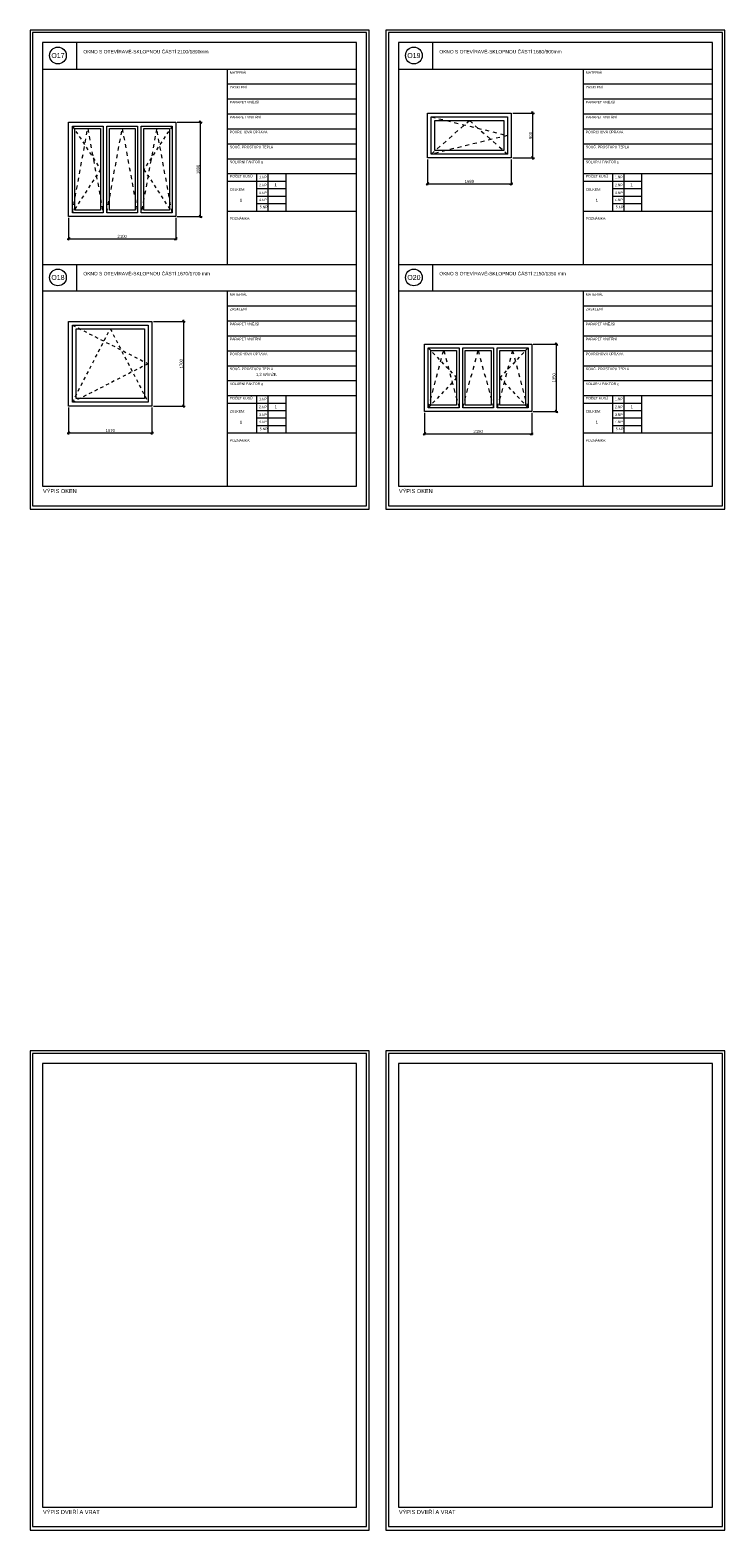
# Model space of a CAD drawing. Header units: millimetres. Extents: x 1370 to 200126, y -9734 to 86273.
# Tile 22 of 23: x 78655 to 92595, y 55972 to 86085. Entities that reach past the tile are written whole.
import ezdxf
from ezdxf.enums import TextEntityAlignment as Align

# ---------------------------------------------------------------- set-up
doc = ezdxf.new("R2010")
doc.units = ezdxf.units.MM
doc.linetypes.add('Čárka', pattern=[6.35, 3.175, -3.175])
doc.layers.get('0').update_dxf_attribs({"plot": 0})
doc.layers.add('000_NETISK', color=32, linetype='Continuous', lineweight=9, plot=False)
for name, color, linetype, lineweight in [('00_nove kce - slabe', 70, 'Continuous', 9), ('01_STAV_nove kce - slabe', 70, 'Continuous', 13), ('01_STAV_OKNA', 21, 'Continuous', 9), ('01_STAV_popis100', 4, 'Continuous', 13), ('AA_POPIS', 7, 'Continuous', 13)]:
    doc.layers.add(name, color=color, linetype=linetype, lineweight=lineweight)
doc.layers.add('_ozn.místnosti', color=7, linetype='Continuous')
doc.styles.add('5.0 M50', font='arial.ttf', dxfattribs={"height": 250})
doc.styles.add('KCA', font='arial.ttf')
doc.dimstyles.new('AS20', dxfattribs={"dimtxt": 60, "dimasz": 50, "dimexe": 30, "dimexo": 30, "dimgap": 20, "dimtad": 0, "dimdec": 0, "dimrnd": 5, "dimdsep": 46, "dimtxsty": 'KCA', "dimblk1": 'OBLIQUE', "dimblk2": 'OBLIQUE', "dimsah": 1, "dimcen": 100, "dimdle": 30, "dimclrd": 256, "dimclre": 256, "dimclrt": 256, "dimadec": 0, "dimazin": 0, "dimtfac": 0.8, "dimtdec": 0, "dimtix": 1, "dimtmove": 1, "dimatfit": 0, "dimldrblk": 'OPEN', "dimfxl": 1, "dimtvp": 0.8, "dimtolj": 1, "dimlwd": -1, "dimlwe": -1, "dimarcsym": 0})

# ---------------------------------------------------------------- blocks, each defined once
blk = doc.blocks.new('BUBL1')
at = {"color": 0}
blk.add_circle((0, 0), 150, dxfattribs=at)
at = {"color": 0, "style": 'KCA'}
blk.add_attdef('x', text='', height=100, dxfattribs=at).set_placement((0, 0), align=Align.MIDDLE_CENTER)
blk = doc.blocks.new('_OBLIQUE')
at = {"color": 0, "linetype": 'ByBlock'}
blk.add_line((-0.5, -0.5), (0.5, 0.5), dxfattribs=at)
blk = doc.blocks.new('*D301')
at = {"layer": '01_STAV_popis100', "transparency": 16777216}
for p, q in [((86569, 78397), (86569, 77948)), ((88719, 78397), (88719, 77948)), ((86539, 77978), (88749, 77978))]:
    blk.add_line(p, q, dxfattribs=at)
at = {"layer": 'Defpoints', "color": 0, "transparency": 16777216}
for p in [(86569, 78427), (88719, 78427), (88719, 77978)]:
    blk.add_point(p, dxfattribs=at)
at = {"layer": '01_STAV_popis100', "transparency": 16777216, "xscale": 50, "yscale": 50, "zscale": 50, "rotation": 180}
blk.add_blockref('_OBLIQUE', (86569, 77978), dxfattribs=at)
at = {"layer": '01_STAV_popis100', "transparency": 16777216, "xscale": 50, "yscale": 50, "zscale": 50}
blk.add_blockref('_OBLIQUE', (88719, 77978), dxfattribs=at)
at = {"layer": '01_STAV_popis100', "transparency": 16777216, "insert": (87644, 78027), "char_height": 60, "attachment_point": 5, "style": 'KCA'}
blk.add_mtext('\\A1;2150', dxfattribs=at)
blk = doc.blocks.new('_OPEN')
at = {"color": 0, "linetype": 'ByBlock'}
for p, q in [((-1, 0.17), (0, 0)), ((0, 0), (-1, -0.17)), ((0, 0), (-1, 0))]:
    blk.add_line(p, q, dxfattribs=at)
blk = doc.blocks.new('*D302')
at = {"layer": '01_STAV_popis100', "transparency": 16777216}
for p, q in [((89215, 78397), (89215, 79807)), ((88749, 79777), (89245, 79777)), ((88749, 78427), (89245, 78427))]:
    blk.add_line(p, q, dxfattribs=at)
at = {"layer": 'Defpoints', "color": 0, "transparency": 16777216}
for p in [(88719, 79777), (89215, 79777), (88719, 78427)]:
    blk.add_point(p, dxfattribs=at)
at = {"layer": '01_STAV_popis100', "transparency": 16777216, "xscale": 50, "yscale": 50, "zscale": 50}
for p, rotation in [((89215, 79777), 90), ((89215, 78427), 270)]:
    blk.add_blockref('_OBLIQUE', p, dxfattribs=dict(at, rotation=rotation))
at = {"layer": '01_STAV_popis100', "transparency": 16777216, "insert": (89165, 79102), "char_height": 60, "attachment_point": 5, "rotation": 90, "style": 'KCA'}
blk.add_mtext('\\A1;1350', dxfattribs=at)
blk = doc.blocks.new('*D305')
at = {"layer": '01_STAV_popis100', "transparency": 16777216}
for p, q in [((79429, 82312), (79429, 81863)), ((81579, 82312), (81579, 81863)), ((79399, 81893), (81609, 81893))]:
    blk.add_line(p, q, dxfattribs=at)
at = {"layer": 'Defpoints', "color": 0, "transparency": 16777216}
for p in [(79429, 82342), (81579, 82342), (81579, 81893)]:
    blk.add_point(p, dxfattribs=at)
at = {"layer": '01_STAV_popis100', "transparency": 16777216, "xscale": 50, "yscale": 50, "zscale": 50, "rotation": 180}
blk.add_blockref('_OBLIQUE', (79429, 81893), dxfattribs=at)
at = {"layer": '01_STAV_popis100', "transparency": 16777216, "xscale": 50, "yscale": 50, "zscale": 50}
blk.add_blockref('_OBLIQUE', (81579, 81893), dxfattribs=at)
at = {"layer": '01_STAV_popis100', "transparency": 16777216, "insert": (80504, 81942), "char_height": 60, "attachment_point": 5, "style": 'KCA'}
blk.add_mtext('\\A1;2100', dxfattribs=at)
blk = doc.blocks.new('*D306')
at = {"layer": '01_STAV_popis100', "transparency": 16777216}
for p, q in [((81609, 84232), (82105, 84232)), ((82075, 82312), (82075, 84262)), ((81609, 82342), (82105, 82342))]:
    blk.add_line(p, q, dxfattribs=at)
at = {"layer": 'Defpoints', "color": 0, "transparency": 16777216}
for p in [(81579, 84232), (82075, 84232), (81579, 82342)]:
    blk.add_point(p, dxfattribs=at)
at = {"layer": '01_STAV_popis100', "transparency": 16777216, "xscale": 50, "yscale": 50, "zscale": 50}
for p, rotation in [((82075, 84232), 90), ((82075, 82342), 270)]:
    blk.add_blockref('_OBLIQUE', p, dxfattribs=dict(at, rotation=rotation))
at = {"layer": '01_STAV_popis100', "transparency": 16777216, "insert": (82026, 83287), "char_height": 60, "attachment_point": 5, "rotation": 90, "style": 'KCA'}
blk.add_mtext('\\A1;1890', dxfattribs=at)
blk = doc.blocks.new('*D307')
at = {"layer": '01_STAV_popis100', "transparency": 16777216}
for p, q in [((86628, 83487), (86628, 82967)), ((88308, 83487), (88308, 82967)), ((86598, 82997), (88338, 82997))]:
    blk.add_line(p, q, dxfattribs=at)
at = {"layer": 'Defpoints', "color": 0, "transparency": 16777216}
for p in [(86628, 83517), (88308, 83517), (88308, 82997)]:
    blk.add_point(p, dxfattribs=at)
at = {"layer": '01_STAV_popis100', "transparency": 16777216, "xscale": 50, "yscale": 50, "zscale": 50, "rotation": 180}
blk.add_blockref('_OBLIQUE', (86628, 82997), dxfattribs=at)
at = {"layer": '01_STAV_popis100', "transparency": 16777216, "xscale": 50, "yscale": 50, "zscale": 50}
blk.add_blockref('_OBLIQUE', (88308, 82997), dxfattribs=at)
at = {"layer": '01_STAV_popis100', "transparency": 16777216, "insert": (87468, 83046), "char_height": 60, "attachment_point": 5, "style": 'KCA'}
blk.add_mtext('\\A1;1680', dxfattribs=at)
blk = doc.blocks.new('*D308')
at = {"layer": '01_STAV_popis100', "transparency": 16777216}
for p, q in [((88338, 84417), (88772, 84417)), ((88742, 83487), (88742, 84447)), ((88338, 83517), (88772, 83517))]:
    blk.add_line(p, q, dxfattribs=at)
at = {"layer": 'Defpoints', "color": 0, "transparency": 16777216}
for p in [(88308, 84417), (88742, 84417), (88308, 83517)]:
    blk.add_point(p, dxfattribs=at)
at = {"layer": '01_STAV_popis100', "transparency": 16777216, "xscale": 50, "yscale": 50, "zscale": 50}
for p, rotation in [((88742, 84417), 90), ((88742, 83517), 270)]:
    blk.add_blockref('_OBLIQUE', p, dxfattribs=dict(at, rotation=rotation))
at = {"layer": '01_STAV_popis100', "transparency": 16777216, "insert": (88693, 83967), "char_height": 60, "attachment_point": 5, "rotation": 90, "style": 'KCA'}
blk.add_mtext('\\A1;900', dxfattribs=at)
blk = doc.blocks.new('*D309')
at = {"layer": '01_STAV_popis100', "transparency": 16777216}
for p, q in [((79430, 78505), (79430, 77965)), ((81100, 78505), (81100, 77965)), ((79400, 77995), (81130, 77995))]:
    blk.add_line(p, q, dxfattribs=at)
at = {"layer": 'Defpoints', "color": 0, "transparency": 16777216}
for p in [(79430, 78535), (81100, 78535), (81100, 77995)]:
    blk.add_point(p, dxfattribs=at)
at = {"layer": '01_STAV_popis100', "transparency": 16777216, "xscale": 50, "yscale": 50, "zscale": 50, "rotation": 180}
blk.add_blockref('_OBLIQUE', (79430, 77995), dxfattribs=at)
at = {"layer": '01_STAV_popis100', "transparency": 16777216, "xscale": 50, "yscale": 50, "zscale": 50}
blk.add_blockref('_OBLIQUE', (81100, 77995), dxfattribs=at)
at = {"layer": '01_STAV_popis100', "transparency": 16777216, "insert": (80265, 78044), "char_height": 60, "attachment_point": 5, "style": 'KCA'}
blk.add_mtext('\\A1;1670', dxfattribs=at)
blk = doc.blocks.new('*D310')
at = {"layer": '01_STAV_popis100', "transparency": 16777216}
for p, q in [((81130, 80235), (81768, 80235)), ((81738, 78505), (81738, 80265)), ((81130, 78535), (81768, 78535))]:
    blk.add_line(p, q, dxfattribs=at)
at = {"layer": 'Defpoints', "color": 0, "transparency": 16777216}
for p in [(81100, 80235), (81738, 80235), (81100, 78535)]:
    blk.add_point(p, dxfattribs=at)
at = {"layer": '01_STAV_popis100', "transparency": 16777216, "xscale": 50, "yscale": 50, "zscale": 50}
for p, rotation in [((81738, 80235), 90), ((81738, 78535), 270)]:
    blk.add_blockref('_OBLIQUE', p, dxfattribs=dict(at, rotation=rotation))
at = {"layer": '01_STAV_popis100', "transparency": 16777216, "insert": (81689, 79385), "char_height": 60, "attachment_point": 5, "rotation": 90, "style": 'KCA'}
blk.add_mtext('\\A1;1700', dxfattribs=at)

msp = doc.modelspace()

# ---------------------------------------------------------------- linework, layer by layer
at = {"layer": '000_NETISK', "color": 7, "ltscale": 1000}
for points in [[(78655, 86084.8), (78655, 76467.7), (85455, 76467.7), (85455, 86084.8)], [(78655, 76467.7), (85455, 76467.7), (85455, 86084.8), (78655, 86084.8)], [(78705, 86034.8), (78705, 76535.3), (85405, 76535.3), (85405, 86034.8)], [(85795, 86084.8), (85795, 76467.7), (92595, 76467.7), (92595, 86084.8)], [(85795, 76467.7), (92595, 76467.7), (92595, 86084.8), (85795, 86084.8)], [(85845, 86034.8), (85845, 76535.3), (92545, 76535.3), (92545, 86034.8)], [(78655, 65588.9), (78655, 55971.7), (85455, 55971.7), (85455, 65588.9)], [(78655, 55971.7), (85455, 55971.7), (85455, 65588.9), (78655, 65588.9)], [(78705, 65538.9), (78705, 56039.3), (85405, 56039.3), (85405, 65538.9)], [(85795, 65588.9), (85795, 55971.7), (92595, 55971.7), (92595, 65588.9)], [(85795, 55971.7), (92595, 55971.7), (92595, 65588.9), (85795, 65588.9)], [(85845, 65538.9), (85845, 56039.3), (92545, 56039.3), (92545, 65538.9)]]:
    msp.add_lwpolyline(points, close=True, dxfattribs=at)
at = {"layer": '00_nove kce - slabe', "color": 7, "linetype": 'Čárka', "ltscale": 20}
for p, q in [((79504.8, 80160.5), (81024.8, 79385.5)), ((79504.8, 78610.5), (80264.8, 80085.5)), ((80264.8, 80085.5), (81024.8, 78610.5)), ((81024.8, 79385.5), (79504.8, 78610.5))]:
    msp.add_line(p, q, dxfattribs=at)
for points in [[(79504.4, 84156.8), (80071, 83286.8), (79504.4, 82416.8)], [(81504.4, 84156.8), (80937.7, 83286.8), (81504.4, 82416.8)], [(86644.4, 79701.8), (87211, 79101.8), (86644.4, 78501.8)], [(88644.4, 79701.8), (88077.7, 79101.8), (88644.4, 78501.8)]]:
    msp.add_lwpolyline(points, dxfattribs=at)
at = {"layer": '01_STAV_nove kce - slabe', "color": 7, "linetype": 'Čárka', "ltscale": 25}
for p, q in [((86703.3, 84342.2), (88233.3, 83967.2)), ((86703.3, 83592.2), (87468.3, 84267.2)), ((87468.3, 84267.2), (88233.3, 83592.2)), ((88233.3, 83967.2), (86703.3, 83592.2))]:
    msp.add_line(p, q, dxfattribs=at)
at = {"layer": '01_STAV_nove kce - slabe', "color": 7}
for p, q in [((79429.8, 80235.5), (81099.8, 80235.5)), ((79429.8, 78535.5), (79429.8, 80235.5)), ((81099.8, 80235.5), (81099.8, 78535.5)), ((81099.8, 78535.5), (79429.8, 78535.5))]:
    msp.add_line(p, q, dxfattribs=at)
for points in [[(86628.3, 84417.2), (88308.3, 84417.2), (88308.3, 83517.2), (86628.3, 83517.2), (86628.3, 84417.2)], [(79429.8, 80235.5), (81099.8, 80235.5), (81099.8, 78535.5), (79429.8, 78535.5), (79429.8, 80235.5)]]:
    msp.add_lwpolyline(points, dxfattribs=at)
for points in [[(86703.3, 84342.2), (88233.3, 84342.2), (88233.3, 83592.2), (86703.3, 83592.2)], [(81579.4, 84231.8), (81579.4, 82341.8), (79429.4, 82341.8), (79429.4, 84231.8)], [(80121, 84156.8), (80121, 82416.8), (79504.4, 82416.8), (79504.4, 84156.8)], [(80071, 84106.8), (80071, 82466.8), (79554.4, 82466.8), (79554.4, 84106.8)], [(80812.7, 84156.8), (80812.7, 82416.8), (80196, 82416.8), (80196, 84156.8)], [(80762.7, 84106.8), (80762.7, 82466.8), (80246, 82466.8), (80246, 84106.8)], [(81504.4, 84156.8), (81504.4, 82416.8), (80887.7, 82416.8), (80887.7, 84156.8)], [(81454.4, 84106.8), (81454.4, 82466.8), (80937.7, 82466.8), (80937.7, 84106.8)], [(86778.3, 84267.2), (88158.3, 84267.2), (88158.3, 83667.2), (86778.3, 83667.2)], [(79504.8, 80160.5), (81024.8, 80160.5), (81024.8, 78610.5), (79504.8, 78610.5)], [(79579.8, 80085.5), (80949.8, 80085.5), (80949.8, 78685.5), (79579.8, 78685.5)], [(88719.4, 79776.8), (88719.4, 78426.8), (86569.4, 78426.8), (86569.4, 79776.8)], [(87261, 79701.8), (87261, 78501.8), (86644.4, 78501.8), (86644.4, 79701.8)], [(87211, 79651.8), (87211, 78551.8), (86694.4, 78551.8), (86694.4, 79651.8)], [(87952.7, 79701.8), (87952.7, 78501.8), (87336, 78501.8), (87336, 79701.8)], [(87902.7, 79651.8), (87902.7, 78551.8), (87386, 78551.8), (87386, 79651.8)], [(88644.4, 79701.8), (88644.4, 78501.8), (88027.7, 78501.8), (88027.7, 79701.8)], [(88594.4, 79651.8), (88594.4, 78551.8), (88077.7, 78551.8), (88077.7, 79651.8)]]:
    msp.add_lwpolyline(points, close=True, dxfattribs=at)
at = {"layer": '01_STAV_nove kce - slabe', "color": 7, "linetype": 'Čárka', "ltscale": 25}
for points in [[(79504.4, 82416.8), (79812.7, 84106.8), (80121, 82416.8)], [(80196, 82416.8), (80504.4, 84106.8), (80812.7, 82416.8)], [(81504.4, 82416.8), (81196, 84106.8), (80887.7, 82416.8)], [(86644.4, 78501.8), (86952.7, 79651.8), (87261, 78501.8)], [(87336, 78501.8), (87644.4, 79651.8), (87952.7, 78501.8)], [(88644.4, 78501.8), (88336, 79651.8), (88027.7, 78501.8)]]:
    msp.add_lwpolyline(points, dxfattribs=at)
at = {"layer": '01_STAV_popis100', "color": 7, "ltscale": 1000}
for p, q in [((79590, 85834.8), (79590, 85300.8)), ((86730, 85834.8), (86730, 85300.8)), ((78905, 85300.8), (85205, 85300.8)), ((82612, 85300.8), (82612, 81377.3)), ((86045, 85300.8), (92345, 85300.8)), ((89752, 85300.8), (89752, 81377.3)), ((82612, 85000.8), (85205, 85000.8)), ((89752, 85000.8), (92345, 85000.8)), ((82612, 84700.8), (85205, 84700.8)), ((89752, 84700.8), (92345, 84700.8)), ((82612, 84400.8), (85205, 84400.8)), ((89752, 84400.8), (92345, 84400.8)), ((82612, 84100.8), (85205, 84100.8)), ((89752, 84100.8), (92345, 84100.8)), ((82612, 83800.8), (85205, 83800.8)), ((89752, 83800.8), (92345, 83800.8)), ((82612, 83500.8), (85205, 83500.8)), ((89752, 83500.8), (92345, 83500.8)), ((82612, 83200.8), (85205, 83200.8)), ((83197.5, 83200.8), (83197.5, 82450.8)), ((83427, 83200.8), (83427, 82450.8)), ((83783, 83200.8), (83783, 82450.8)), ((89752, 83200.8), (92345, 83200.8)), ((90337.5, 83200.8), (90337.5, 82450.8)), ((90567, 83200.8), (90567, 82450.8)), ((90923, 83200.8), (90923, 82450.8)), ((82612, 83050.8), (83783, 83050.8)), ((83197.5, 82900.8), (83783, 82900.8)), ((89752, 83050.8), (90923, 83050.8)), ((90337.5, 82900.8), (90923, 82900.8)), ((83197.5, 82750.8), (83783, 82750.8)), ((83197.5, 82600.8), (83783, 82600.8)), ((90337.5, 82750.8), (90923, 82750.8)), ((90337.5, 82600.8), (90923, 82600.8)), ((82612, 82450.8), (85205, 82450.8)), ((89752, 82450.8), (92345, 82450.8)), ((78905, 81379.8), (85205, 81379.8)), ((79590, 81379.8), (79590, 80845.8)), ((86045, 81379.8), (92345, 81379.8)), ((86730, 81379.8), (86730, 80845.8)), ((78905, 80845.8), (85205, 80845.8)), ((82612, 80845.8), (82612, 76922.3)), ((86045, 80845.8), (92345, 80845.8)), ((89752, 80845.8), (89752, 76922.3)), ((82612, 80545.8), (85205, 80545.8)), ((89752, 80545.8), (92345, 80545.8)), ((82612, 80245.8), (85205, 80245.8)), ((89752, 80245.8), (92345, 80245.8)), ((82612, 79945.8), (85205, 79945.8)), ((89752, 79945.8), (92345, 79945.8)), ((82612, 79645.8), (85205, 79645.8)), ((89752, 79645.8), (92345, 79645.8)), ((82612, 79345.8), (85205, 79345.8)), ((89752, 79345.8), (92345, 79345.8)), ((82612, 79045.8), (85205, 79045.8)), ((89752, 79045.8), (92345, 79045.8)), ((82612, 78745.8), (85205, 78745.8)), ((82612, 78595.8), (83783, 78595.8)), ((83197.5, 78745.8), (83197.5, 77995.8)), ((83427, 78745.8), (83427, 77995.8)), ((83783, 78745.8), (83783, 77995.8)), ((89752, 78745.8), (92345, 78745.8)), ((89752, 78595.8), (90923, 78595.8)), ((90337.5, 78745.8), (90337.5, 77995.8)), ((90567, 78745.8), (90567, 77995.8)), ((90923, 78745.8), (90923, 77995.8)), ((83197.5, 78445.8), (83783, 78445.8)), ((83197.5, 78295.8), (83783, 78295.8)), ((90337.5, 78445.8), (90923, 78445.8)), ((90337.5, 78295.8), (90923, 78295.8)), ((82612, 77995.8), (85205, 77995.8)), ((83197.5, 78145.8), (83783, 78145.8)), ((89752, 77995.8), (92345, 77995.8)), ((90337.5, 78145.8), (90923, 78145.8))]:
    msp.add_line(p, q, dxfattribs=at)
for points in [[(78905, 85834.8), (78905, 76924.8), (85205, 76924.8), (85205, 85834.8)], [(86045, 85834.8), (86045, 76924.8), (92345, 76924.8), (92345, 85834.8)], [(78905, 65338.9), (78905, 56428.9), (85205, 56428.9), (85205, 65338.9)], [(86045, 65338.9), (86045, 56428.9), (92345, 56428.9), (92345, 65338.9)]]:
    msp.add_lwpolyline(points, close=True, dxfattribs=at)

# ---------------------------------------------------------------- block references
at = {"layer": '01_STAV_OKNA', "color": 7}
ref = msp.add_blockref('BUBL1', (79215.2, 85572.3), dxfattribs=dict(at, xscale=1.119999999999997, yscale=1.119999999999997, zscale=1.119999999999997, rotation=359.994372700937))
ref.add_attrib('x', 'O17', dxfattribs={"layer": '0', "height": 100, "rotation": 359.99437, "style": 'KCA'}).set_placement((79215.2, 85572.3), align=Align.MIDDLE_CENTER)
ref = msp.add_blockref('BUBL1', (86355.2, 85572.3), dxfattribs=dict(at, xscale=1.119999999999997, yscale=1.119999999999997, zscale=1.119999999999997, rotation=359.994372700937))
ref.add_attrib('x', 'O19', dxfattribs={"layer": '0', "height": 100, "rotation": 359.99437, "style": 'KCA'}).set_placement((86355.2, 85572.3), align=Align.MIDDLE_CENTER)
ref = msp.add_blockref('BUBL1', (79215.2, 81117.3), dxfattribs=dict(at, xscale=1.119999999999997, yscale=1.119999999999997, zscale=1.119999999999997, rotation=359.994372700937))
ref.add_attrib('x', 'O18', dxfattribs={"layer": '0', "height": 100, "rotation": 359.99437, "style": 'KCA'}).set_placement((79215.2, 81117.3), align=Align.MIDDLE_CENTER)
ref = msp.add_blockref('BUBL1', (86355.2, 81117.3), dxfattribs=dict(at, xscale=1.119999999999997, yscale=1.119999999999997, zscale=1.119999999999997, rotation=359.994372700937))
ref.add_attrib('x', 'O20', dxfattribs={"layer": '0', "height": 100, "rotation": 359.99437, "style": 'KCA'}).set_placement((86355.2, 81117.3), align=Align.MIDDLE_CENTER)

# ---------------------------------------------------------------- texts
at = {"layer": '_ozn.místnosti', "color": 7, "attachment_point": 1, "rotation": 359.99437, "style": '5.0 M50'}
for s, width, heights, insert, char_height in [('\\A1;OKNO S OTEVÍRAVĚ-SKLOPNOU ČÁSTÍ 2100/1890mm', 3185.769, [0], (79725.3, 85684.3), 70), ('\\A1;OKNO S OTEVÍRAVĚ-SKLOPNOU ČÁSTÍ 1680/900mm', 3185.769, [0], (86865.3, 85684.3), 70), ('MATERIÁL', 672.312, [0], (82663, 85255.9), 50), ('MATERIÁL', 672.312, [0], (89803, 85255.9), 50), ('ZASKLENÍ', 672.312, [0], (82663, 84961.4), 50), ('ZASKLENÍ', 672.312, [0], (89803, 84961.4), 50), ('PARAPET VNĚJŠÍ', 942.754, [0], (82663, 84661.4), 50), ('PARAPET VNĚJŠÍ', 942.754, [0], (89803, 84661.4), 50), ('PARAPET VNITŘNÍ', 942.754, [0], (82663, 84361.4), 50), ('PARAPET VNITŘNÍ', 942.754, [0], (89803, 84361.4), 50), ('POVRCHOVÁ ÚPRAVA', 1088.492, [0], (82663, 84061.4), 50), ('POVRCHOVÁ ÚPRAVA', 1088.492, [0], (89803, 84061.4), 50), ('SOUČ. PROSTUPU TEPLA', 942.754, [0], (82663, 83761.4), 50), ('SOUČ. PROSTUPU TEPLA', 942.754, [0], (89803, 83761.4), 50), ('SOLÁRNÍ FAKTOR g', 942.754, [0], (82663, 83461.4), 50), ('SOLÁRNÍ FAKTOR g', 942.754, [0], (89803, 83461.4), 50), ('POČET KUSŮ', 942.754, [0], (82663, 83173.4), 50), ('1.NP', 942.754, [0], (83248.5, 83157.9), 50), ('POČET KUSŮ', 942.754, [0], (89803, 83173.4), 50), ('1.NP', 942.754, [0], (90388.5, 83157.9), 50), ('CELKEM:', 942.754, [0], (82661, 82907.9), 50), ('3.NP', 942.754, [0], (83248.5, 82841.4), 50), ('2.NP', 942.754, [0], (83248.5, 82997.8), 50), ('1', 1526.496, [60.2], (83557.9, 83008.4), 60), ('CELKEM:', 942.754, [0], (89801, 82907.9), 50), ('3.NP', 942.754, [0], (90388.5, 82841.4), 50), ('2.NP', 942.754, [0], (90388.5, 82997.8), 50), ('1', 1526.496, [60.2], (90697.9, 83008.4), 60), ('1', 1526.496, [0], (82862.5, 82698.3), 60), ('4.NP', 942.754, [0], (83248.5, 82699.8), 50), ('5.NP', 942.754, [0], (83263, 82556.5), 50), ('1', 1526.496, [0], (90002.5, 82698.3), 60), ('4.NP', 942.754, [0], (90388.5, 82699.8), 50), ('5.NP', 942.754, [0], (90403, 82556.5), 50), ('POZNÁMKA:', 942.754, [0], (82663, 82325.6), 50), ('POZNÁMKA:', 942.754, [0], (89803, 82325.6), 50), ('\\A1;OKNO S OTEVÍRAVĚ-SKLOPNOU ČÁSTÍ 1670/1700 mm', 3185.769, [0], (79725.3, 81229.3), 70), ('\\A1;OKNO S OTEVÍRAVĚ-SKLOPNOU ČÁSTÍ 2150/1350 mm', 3185.769, [0], (86865.3, 81229.3), 70), ('MATERIÁL', 672.312, [0], (82663, 80800.9), 50), ('MATERIÁL', 672.312, [0], (89803, 80800.9), 50), ('ZASKLENÍ', 672.312, [0], (82663, 80506.4), 50), ('ZASKLENÍ', 672.312, [0], (89803, 80506.4), 50), ('PARAPET VNĚJŠÍ', 942.754, [0], (82663, 80206.4), 50), ('PARAPET VNĚJŠÍ', 942.754, [0], (89803, 80206.4), 50), ('PARAPET VNITŘNÍ', 942.754, [0], (82663, 79906.4), 50), ('PARAPET VNITŘNÍ', 942.754, [0], (89803, 79906.4), 50), ('POVRCHOVÁ ÚPRAVA', 1088.492, [0], (82663, 79606.4), 50), ('POVRCHOVÁ ÚPRAVA', 1088.492, [0], (89803, 79606.4), 50), ('SOUČ. PROSTUPU TEPLA', 942.754, [0], (82663, 79306.4), 50), ('1,2 W/m2K', 1944.94, [250.9], (83186.3, 79202), 60), ('SOUČ. PROSTUPU TEPLA', 942.754, [0], (89803, 79306.4), 50), ('SOLÁRNÍ FAKTOR g', 942.754, [0], (82663, 79006.4), 50), ('SOLÁRNÍ FAKTOR g', 942.754, [0], (89803, 79006.4), 50), ('POČET KUSŮ', 942.754, [0], (82663, 78718.4), 50), ('1.NP', 942.754, [0], (83248.5, 78702.9), 50), ('POČET KUSŮ', 942.754, [0], (89803, 78718.4), 50), ('1.NP', 942.754, [0], (90388.5, 78702.9), 50), ('CELKEM:', 942.754, [0], (82661, 78452.9), 50), ('3.NP', 942.754, [0], (83248.5, 78386.4), 50), ('2.NP', 942.754, [0], (83248.5, 78542.8), 50), ('1', 1526.496, [60.2], (83562.1, 78552.2), 60), ('CELKEM:', 942.754, [0], (89801, 78452.9), 50), ('3.NP', 942.754, [0], (90388.5, 78386.4), 50), ('2.NP', 942.754, [0], (90388.5, 78542.8), 50), ('1', 1526.496, [60.2], (90702.1, 78552.2), 60), ('1', 1526.496, [0], (82862.5, 78243.3), 60), ('4.NP', 942.754, [0], (83248.5, 78244.8), 50), ('5.NP', 942.754, [0], (83263, 78101.5), 50), ('1', 1526.496, [0], (90002.5, 78243.3), 60), ('4.NP', 942.754, [0], (90388.5, 78244.8), 50), ('5.NP', 942.754, [0], (90403, 78101.5), 50), ('POZNÁMKA:', 942.754, [0], (82663, 77870.6), 50), ('POZNÁMKA:', 942.754, [0], (89803, 77870.6), 50), ('VÝPIS OKEN', 1635, [0], (78915, 76868.5), 80), ('VÝPIS OKEN', 1635, [0], (86055, 76868.5), 80)]:
    msp.add_mtext_dynamic_manual_height_columns(s, width=width, gutter_width=1250, heights=heights, dxfattribs=dict(at, insert=insert, char_height=char_height))
at = {"layer": 'AA_POPIS', "color": 7, "char_height": 80, "attachment_point": 1, "rotation": 359.99437, "style": '5.0 M50'}
for insert in [(78915, 56372.5), (86055, 56372.5)]:
    msp.add_mtext_dynamic_manual_height_columns('VÝPIS DVEŘÍ A VRAT', width=1635, gutter_width=1250, heights=[0], dxfattribs=dict(at, insert=insert))

# ---------------------------------------------------------------- dimensions: what is measured, and where the dimension line sits
at = {"layer": '01_STAV_popis100', "color": 7}
for base, p1, p2, picture, middle in [((88742.5, 84417.2), (88308.3, 83517.2), (88308.3, 84417.2), '*D308', (88693.5, 83967.2)), ((82074.5, 84231.8), (81579.4, 82341.8), (81579.4, 84231.8), '*D306', (82025.5, 83286.8)), ((81738.1, 80235.5), (81099.8, 78535.5), (81099.8, 80235.5), '*D310', (81689.1, 79385.5)), ((89214.5, 79776.8), (88719.4, 78426.8), (88719.4, 79776.8), '*D302', (89165.5, 79101.8))]:
    dim = msp.add_linear_dim(base=base, p1=p1, p2=p2, angle=90, dimstyle='AS20', dxfattribs=at)
    dim.commit()
    dim.dimension.update_dxf_attribs({"geometry": picture, "text_midpoint": middle})
for base, p1, p2, picture, middle in [((88308.3, 82997.2), (86628.3, 83517.2), (88308.3, 83517.2), '*D307', (87468.3, 83046.3)), ((81099.8, 77995.1), (79429.8, 78535.5), (81099.8, 78535.5), '*D309', (80264.8, 78044.1)), ((88719.4, 77978), (86569.4, 78426.8), (88719.4, 78426.8), '*D301', (87644.4, 78027))]:
    dim = msp.add_linear_dim(base=base, p1=p1, p2=p2, dimstyle='AS20', dxfattribs=at)
    dim.commit()
    dim.dimension.update_dxf_attribs({"geometry": picture, "text_midpoint": middle})
dim = msp.add_linear_dim(base=(81579.4, 81893), p1=(79429.4, 82341.8), p2=(81579.4, 82341.8), text='2100', dimstyle='AS20', dxfattribs=at)
dim.commit()
dim.dimension.update_dxf_attribs({"geometry": '*D305', "text_midpoint": (80504.4, 81942)})

doc.saveas('drawing.dxf')
